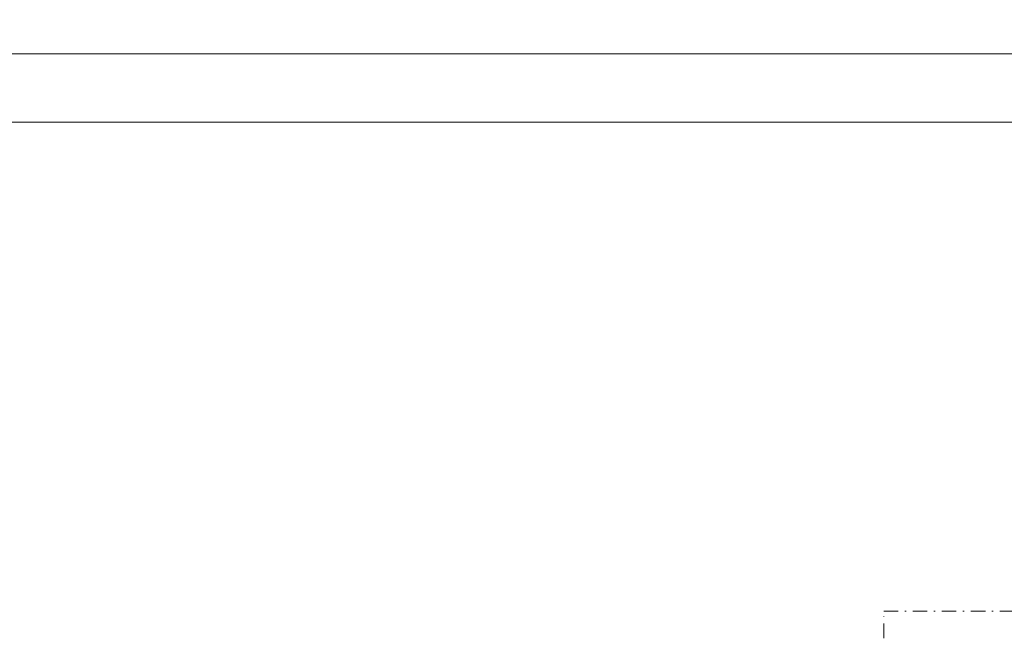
# Model space of a CAD drawing. Extents: x 4615668 to 9294084, y 16339 to 10688993.
# Tile 9 of 256: x 4716054 to 4716918, y 5341088 to 5341627. Entities that reach past the tile are written whole.
import ezdxf

# ---------------------------------------------------------------- set-up
doc = ezdxf.new("R2010")
doc.units = 0
doc.header["$MEASUREMENT"] = 0
doc.linetypes.add('DASHDOT', pattern=[25.4, 12.7, -6.35, 0, -6.35])
doc.layers.add('hatch', color=253, linetype='Continuous', lineweight=0)
doc.layers.add('Wymiar', color=7, linetype='Continuous', lineweight=9)
doc.layers.add('MURY', color=7, linetype='Continuous')

# ---------------------------------------------------------------- blocks, each defined once
blk = doc.blocks.new('G$C6E969633')
at = {"layer": 'MURY', "linetype": 'DASHDOT', "lineweight": 0}
blk.add_lwpolyline([(729.6821542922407, 1815.0000002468), (729.6821542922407, 1915.0000002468), (881.6821542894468, 1915.0000002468), (881.6821542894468, 1815.0000002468)], dxfattribs=at)

msp = doc.modelspace()

# ---------------------------------------------------------------- linework, layer by layer
at = {"layer": 'hatch', "color": 252}
for points in [[(4714804.057416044, 5341597.390729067), (4719004.057416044, 5341597.390729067), (4719004.057416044, 5344545.390729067), (4714804.057416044, 5344545.390729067)], [(4714804.057416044, 5341597.390729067), (4719004.057416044, 5341597.390729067), (4719004.057416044, 5344545.390729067), (4714804.057416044, 5344545.390729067)], [(4714804.057416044, 5338649.390729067), (4719004.057416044, 5338649.390729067), (4719004.057416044, 5341597.390729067), (4714804.057416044, 5341597.390729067)], [(4714804.057416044, 5338649.390729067), (4719004.057416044, 5338649.390729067), (4719004.057416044, 5341597.390729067), (4714804.057416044, 5341597.390729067)], [(4715124.057416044, 5341537.390729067), (4718944.057416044, 5341537.390729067), (4718944.057416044, 5338709.390729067), (4715124.057416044, 5338709.390729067)]]:
    msp.add_lwpolyline(points, close=True, dxfattribs=at)

# ---------------------------------------------------------------- block references
at = {"layer": 'Wymiar', "lineweight": 0, "ltscale": 40}
msp.add_blockref('G$C6E969633', (4716082.744081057, 5339192.5614711), dxfattribs=at)

doc.saveas('drawing.dxf')
